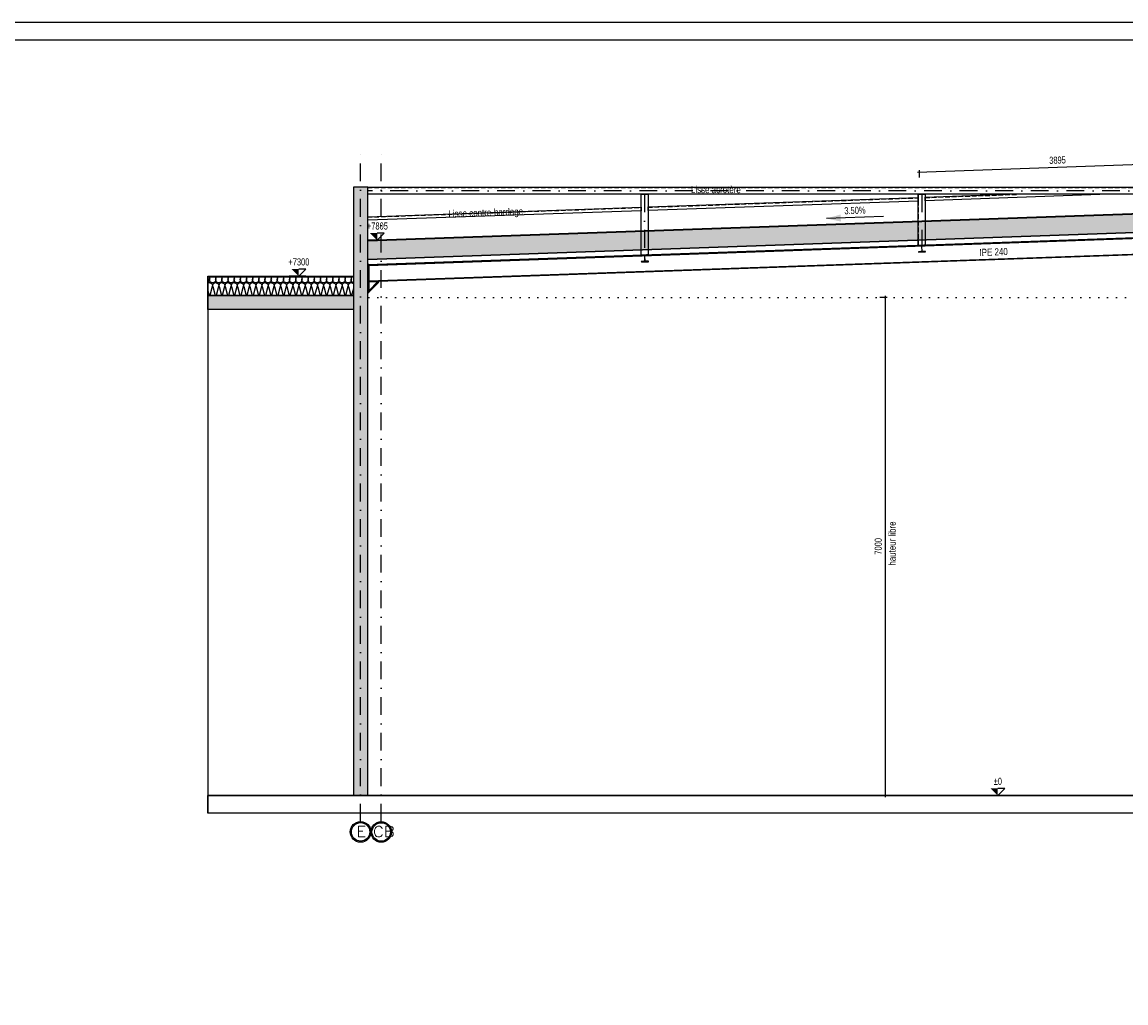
# Model space of a CAD drawing. Extents: x 293186 to 369035, y -341273 to -122059.
# Tile 33 of 64: x 313936 to 329448, y -219296 to -205510. Entities that reach past the tile are written whole.
import ezdxf

# ---------------------------------------------------------------- set-up
doc = ezdxf.new("R2010")
doc.units = 0
doc.header["$LTSCALE"] = 50
for name, pattern in [('DASHDOT', [10, 5, -2.5, 0, -2.5]), ('DOT', [2.5, 0, -2.5]), ('HIDDEN', [1.875, 1.25, -0.625])]:
    doc.linetypes.add(name, pattern=pattern)
doc.layers.get('0').update_dxf_attribs({"color": 1, "linetype": 'CONTINUOUS'})
doc.layers.add('ECHELLE_1_50', color=7, linetype='CONTINUOUS')
doc.styles.add('ARIAL', font='txt')
doc.styles.add('CADWORK5', font='ROMAND', dxfattribs={"width": 0.8})
doc.styles.get("Standard").update_dxf_attribs({"font": 'MONOTXT'})
doc.linetypes.add('CADWORK_16', pattern='A,1,0,["|",STANDARD,S=3,R=170,X=1.51,Y=2.79],-1.05,["|",STANDARD,S=6,R=10,X=-1.45,Y=-3.3],-1.05,["|",STANDARD,S=3,R=170,X=0.98,Y=-0.18],5.4', length=8.5)
pattern_1 = [(0, (0, 0), (150, 17.675), [0, -17.675])]

# ---------------------------------------------------------------- blocks, each defined once
blk = doc.blocks.new('CDWK_EXTR_2')
at = {"color": 0}
blk.add_solid([(0, 0), (2, 0.5), (2, -0.5)], dxfattribs=at)
blk = doc.blocks.new('*D147')
at = {"layer": 'ECHELLE_1_50', "color": 150}
for p, q in [((327747, -216381), (327397, -216381)), ((327647, -216381), (327747, -216281)), ((327747, -216281), (327647, -216281))]:
    blk.add_line(p, q, dxfattribs=at)
blk.add_solid([(327647, -216381), (327647, -216281), (327547, -216281)], dxfattribs=at)
at = {"layer": 'ECHELLE_1_50', "color": 26, "style": 'ARIAL', "width": 0.75}
blk.add_text('%%P0', height=100, dxfattribs=at).set_placement((327590, -216231))
blk = doc.blocks.new('*D148')
at = {"layer": 'ECHELLE_1_50', "color": 150}
for p, q in [((318926, -208576), (319026, -208476)), ((319026, -208476), (318926, -208476)), ((319026, -208576), (318793, -208576))]:
    blk.add_line(p, q, dxfattribs=at)
blk.add_solid([(318926, -208576), (318926, -208476), (318826, -208476)], dxfattribs=at)
at = {"layer": 'ECHELLE_1_50', "color": 26, "style": 'ARIAL', "width": 0.75}
blk.add_text('+7805', height=100, dxfattribs=at).set_placement((318782, -208426))
blk = doc.blocks.new('*D150')
at = {"layer": 'ECHELLE_1_50', "color": 150}
for p, q in [((317923, -209081), (317689, -209081)), ((317823, -209081), (317923, -208981)), ((317923, -208981), (317823, -208981))]:
    blk.add_line(p, q, dxfattribs=at)
blk.add_solid([(317823, -209081), (317823, -208981), (317723, -208981)], dxfattribs=at)
at = {"layer": 'ECHELLE_1_50', "color": 26, "style": 'ARIAL', "width": 0.75}
blk.add_text('+7300', height=100, dxfattribs=at).set_placement((317679, -208931))
blk = doc.blocks.new('*D214')
at = {"layer": 'ECHELLE_1_50'}
h = blk.add_hatch(color=150, dxfattribs=at)
edge = h.paths.add_edge_path()
edge.add_arc((330434, -207482), 6.25, 0, 360)
h = blk.add_hatch(color=150, dxfattribs=at)
edge = h.paths.add_edge_path()
edge.add_arc((326542, -207618), 6.25, 0, 360)
at = {"layer": 'ECHELLE_1_50', "color": 150}
for p, q in [((326517, -207619), (330459, -207481)), ((330433, -207457), (330437, -207557)), ((326541, -207593), (326544, -207693))]:
    blk.add_line(p, q, dxfattribs=at)
at = {"layer": 'ECHELLE_1_50', "color": 26, "style": 'ARIAL', "width": 0.75}
blk.add_text('3895', height=100, rotation=2.0055, dxfattribs=at).set_placement((328372, -207504))
blk = doc.blocks.new('*D217')
at = {"layer": 'ECHELLE_1_50'}
h = blk.add_hatch(color=150, dxfattribs=at)
edge = h.paths.add_edge_path()
edge.add_arc((326067, -209381), 6.25, 0, 360)
h = blk.add_hatch(color=150, dxfattribs=at)
edge = h.paths.add_edge_path()
edge.add_arc((326067, -216381), 6.25, 0, 360)
at = {"layer": 'ECHELLE_1_50', "color": 150}
for p, q in [((326092, -209381), (325992, -209381)), ((326067, -209356), (326067, -216406)), ((326092, -216381), (325992, -216381))]:
    blk.add_line(p, q, dxfattribs=at)
at = {"layer": 'ECHELLE_1_50', "color": 26, "style": 'ARIAL', "width": 0.75}
blk.add_text('7000', height=100, rotation=90, dxfattribs=at).set_placement((326017, -212995))

msp = doc.modelspace()

# ---------------------------------------------------------------- hatches: boundary and pattern name
at = {"layer": 'ECHELLE_1_50', "linetype": 'CONTINUOUS'}
h = msp.add_hatch(dxfattribs=at)
h.set_pattern_fill('DOTS1', color=212, scale=23.622048, style=0, pattern_type=2)
h.set_pattern_definition(pattern_1)
h.paths.add_polyline_path([(318793, -207831), (318593, -207831), (318593, -216381), (318793, -216381)])
h = msp.add_hatch(dxfattribs=at)
h.set_pattern_fill('ISOL_01', color=32, angle=2.0052, style=0, pattern_type=2)
h.set_pattern_definition([(2.00521, (-5.8, -0.2), (-9.09749, 259.84069), [11.60624, -31.727086]), (92.00521, (-44.58, 34.76), (-86.613555, -3.032496), [7.032035, -252.967866]), (92.00521, (-7.58, 216.53), (-86.613555, -3.032496), [7.032035, -252.967866]), (106.937674, (40.433, 54.077), (-95.7157521, 256.8067815), [160.15055, -1185.277366]), (77.0727446, (42.497, 54.149), (-77.5208598, -262.8721068), [160.15055, -1185.277366]), (17.2603285, (5.8, 0.203), (-86.6135525, -3.0324939), [11.77906, -976.372607]), (166.7500975, (-5.8, -0.203), (-86.6135519, -3.0325101), [11.77906, -976.372607]), (17.2603285, (17.16, 257.66), (-86.6135525, -3.0324939), [11.77906, -976.372607]), (-13.24991, (40.009, 261.56), (86.6135523, 3.0324985), [11.77906, -976.372607]), (32.968966, (17.05, 3.7), (-86.61357, -3.0324974), [11.31616, -494.03279]), (151.041449, (-17.33, 2.494), (-86.6135703, -3.0324905), [11.31616, -494.03279]), (32.968966, (7.667, 251.5), (-86.61357, -3.0324974), [11.31616, -494.03279]), (-28.958547, (51.474, 258.86), (86.61357, 3.0324963), [11.31616, -494.03279]), (47.00521, (26.54, 9.856), (-86.613578, -3.032497), [9.62335, -358.072045]), (137.00521, (-27.166, 7.976), (-86.613578, -3.032497), [9.62335, -358.072045]), (47.00521, (1.105, 244.46), (-86.613578, -3.032497), [9.62335, -358.072045]), (-42.99479, (61.376, 253.38), (86.613578, 3.032497), [9.62335, -358.072045]), (58.315142, (33.104, 16.895), (-86.613567, -3.032507), [10.09395, -302.38703]), (125.695273, (-34.205, 14.54), (-86.613568, -3.032481), [10.09395, -302.38703]), (58.315142, (-4.2, 235.87), (-86.613567, -3.032507), [10.09395, -302.38703]), (-54.304724, (68.414, 246.82), (86.613568, 3.032487), [10.09395, -302.38703]), (73.570257, (38.41, 25.484), (-86.613574, -3.032501), [12.835155, -261.228817]), (110.44016, (-40.095, 22.736), (-86.613574, -3.032493), [12.835155, -261.228817]), (73.570257, (-7.83, 223.56), (-86.613574, -3.032501), [12.835155, -261.228817]), (-69.55984, (74.3, 238.62), (86.613574, 3.032493), [12.835155, -261.228817]), (85.6650145, (-44.823, 41.79), (-68.4186074, -522.7139039), [9.35269, -775.447047]), (98.345404, (41.79, 44.823), (-104.8085684, 516.648909), [9.35269, -775.447047]), (265.66503, (-7.58, 216.534), (68.4184682, 522.713922), [9.35269, -775.447047]), (-81.654596, (-7.58, 216.534), (104.8085684, -516.648909), [9.35269, -775.447047])])
h.paths.add_polyline_path([(334363, -208301), (318793, -208846), (318793, -208586), (334363, -208041)])
h = msp.add_hatch(dxfattribs=at)
h.set_pattern_fill('ISOL_01', color=32, angle=179.9993, style=0, pattern_type=2)
h.set_pattern_definition([(179.999325, (5.8, -7e-05), (-0.00306, -259.84052), [11.599125, -31.707637]), (269.999325, (43.31, -36.28), (86.613498, -0.00102), [7.027724, -252.812794]), (269.999325, (-0.003, -216.53), (86.613498, -0.00102), [7.027724, -252.812794]), (284.9317894, (-42.275, -52.596), (86.6151868, -259.840293), [160.052376, -1184.55078]), (255.06686, (-44.34, -52.596), (86.6213105, 259.8382516), [160.052376, -1184.55078]), (195.254444, (-5.8, 7e-05), (86.6134951, -0.001023), [11.77184, -975.77408]), (344.744213, (5.8, -7e-05), (86.6134951, -0.0010068), [11.77184, -975.77408]), (195.254444, (-26.153, -256.743), (86.6134951, -0.001023), [11.77184, -975.77408]), (164.7442055, (-49.11, -259.84), (-86.6134951, 0.0010183), [11.77184, -975.77408]), (210.963081, (-17.157, -3.097), (86.613513, -0.00102), [11.30922, -493.72994]), (329.035564, (17.22, -3.098), (86.613513, -0.001027), [11.30922, -493.72994]), (210.963081, (-16.456, -250.924), (86.613513, -0.00102), [11.30922, -493.72994]), (149.035568, (-60.466, -256.742), (-86.613513, 0.001021), [11.30922, -493.72994]), (224.999325, (-26.854, -8.916), (86.613521, -0.001021), [9.61745, -357.852543]), (314.999325, (26.854, -8.916), (86.613521, -0.001021), [9.61745, -357.852543]), (224.999325, (-9.655, -244.124), (86.613521, -0.001021), [9.61745, -357.852543]), (134.999325, (-70.164, -250.924), (-86.613521, 0.001021), [9.61745, -357.852543]), (236.309258, (-33.655, -15.716), (86.61351, -0.001011), [10.08776, -302.20166]), (303.689388, (33.655, -15.72), (86.61351, -0.001036), [10.08776, -302.20166]), (236.309258, (-4.06, -235.73), (86.61351, -0.001011), [10.08776, -302.20166]), (123.689392, (-76.964, -244.12), (-86.61351, 0.00103), [10.08776, -302.20166]), (251.564373, (-39.25, -24.11), (86.613517, -0.001016), [12.82729, -261.06868]), (288.434277, (39.25, -24.11), (86.613517, -0.001025), [12.82729, -261.06868]), (251.564373, (-0.003, -223.56), (86.613517, -0.001016), [12.82729, -261.06868]), (108.434277, (-82.56, -235.73), (-86.613517, 0.001025), [12.82729, -261.06868]), (263.65913, (43.306, -43.307), (86.6196543, 519.680042), [9.34696, -774.97169]), (276.3395195, (-43.307, -43.306), (86.607407, -519.6820833), [9.34696, -774.97169]), (443.659145, (-0.003, -216.534), (-86.6195159, -519.6800651), [9.34696, -774.97169]), (96.3395196, (-0.003, -216.534), (-86.607407, 519.6820833), [9.34696, -774.97169])])
h.paths.add_polyline_path([(316548, -209091), (318593, -209091), (318593, -209351), (316548, -209351)])
h = msp.add_hatch(dxfattribs=at)
h.set_pattern_fill('DOTS1', color=212, scale=23.622048, style=0, pattern_type=2)
h.set_pattern_definition(pattern_1)
h.paths.add_polyline_path([(316548, -209551), (316548, -209351), (318593, -209351), (318593, -209551)])

# ---------------------------------------------------------------- linework, layer by layer
at = {"layer": 'ECHELLE_1_50', "color": 158, "linetype": 'DASHDOT'}
for p, q in [((318693, -216748), (318693, -207345)), ((318983, -216748), (318983, -207342))]:
    msp.add_line(p, q, dxfattribs=at)
at = {"layer": 'ECHELLE_1_50', "color": 54, "linetype": 'HIDDEN'}
for p, q in [((318793, -207834), (334363, -207834)), ((334363, -207928), (318793, -207928)), ((322638, -208785), (322638, -207931)), ((322732, -207931), (322732, -208782)), ((322735, -208113), (326528, -207980)), ((326531, -208649), (326531, -207931)), ((326625, -207931), (326625, -208646)), ((326628, -207977), (327940, -207931)), ((318793, -208251), (322635, -208116))]:
    msp.add_line(p, q, dxfattribs=at)
at = {"layer": 'ECHELLE_1_50', "color": 54, "linetype": 'DASHDOT'}
for p, q in [((334363, -207881), (318793, -207881)), ((322685, -207931), (322685, -208784)), ((326578, -207931), (326578, -208647))]:
    msp.add_line(p, q, dxfattribs=at)
at = {"layer": 'ECHELLE_1_50', "color": 150, "linetype": 'CONTINUOUS'}
msp.add_line((326040, -208243), (325241, -208271), dxfattribs=at)
at = {"layer": 'ECHELLE_1_50', "color": 5, "linetype": 'CONTINUOUS'}
for p, q in [((318808, -208929), (334003, -208397)), ((334003, -208618), (318808, -209150))]:
    msp.add_line(p, q, dxfattribs=at)
at = {"layer": 'ECHELLE_1_50', "color": 22, "linetype": 'CADWORK_16'}
msp.add_line((316548, -209081, 2540), (316548, -216631, 2540), dxfattribs=at)
at = {"layer": 'ECHELLE_1_50', "color": 146, "linetype": 'DOT'}
msp.add_line((318808, -209381), (334003, -209381), dxfattribs=at)
at = {"layer": 'ECHELLE_1_50', "color": 7}
msp.add_line((334363, -216381, 2540), (316548, -216381, 2540), dxfattribs=at)
at = {"layer": 'ECHELLE_1_50', "color": 32, "linetype": 'CONTINUOUS'}
for points in [[(293186, -205510), (368085, -205510), (368085, -247460), (293186, -247460), (293186, -205510)], [(293436, -205760), (367835, -205760), (367835, -247210), (293436, -247210), (293436, -205760)]]:
    msp.add_lwpolyline(points, dxfattribs=at)
at = {"layer": 'ECHELLE_1_50', "color": 54, "linetype": 'CONTINUOUS'}
for points in [[(334363, -207931), (318793, -207931), (318793, -207831), (334363, -207831), (334363, -207931)], [(322635, -208785), (322635, -207931), (322735, -207931), (322735, -208782)], [(322735, -208107), (326528, -207975), (326528, -208025), (322735, -208157), (322735, -208107)], [(326528, -208649), (326528, -207931), (326628, -207931), (326628, -208646)], [(329211, -207931), (326628, -208021), (326628, -207971), (327782, -207931)], [(318793, -208245), (322635, -208111), (322635, -208161), (318793, -208295), (318793, -208245)]]:
    msp.add_lwpolyline(points, dxfattribs=at)
at = {"layer": 'ECHELLE_1_50', "color": 32, "linetype": 'CONTINUOUS'}
for points in [[(334363, -208041), (318793, -208586), (318793, -208576), (334363, -208031)], [(334363, -208301), (318793, -208846), (318793, -208586), (334363, -208041)], [(334363, -208301), (334363, -208375), (318793, -208920), (318793, -208846)], [(316548, -209091), (316548, -209081), (318593, -209081), (318593, -209091)], [(316548, -209091), (318593, -209091), (318593, -209351), (316548, -209351)]]:
    msp.add_lwpolyline(points, close=True, dxfattribs=at)
at = {"layer": 'ECHELLE_1_50', "color": 5, "linetype": 'CONTINUOUS'}
msp.add_lwpolyline([(318808, -208919), (334003, -208387), (334003, -208628), (318808, -209159)], dxfattribs=at)
at = {"layer": 'ECHELLE_1_50', "color": 22, "linetype": 'CONTINUOUS'}
for points in [[(322690, -208860), (322688, -208804, -0.414214), (322700, -208791), (322735, -208790), (322735, -208782), (322713, -208783), (322713, -208783), (322657, -208785), (322657, -208785), (322635, -208785), (322635, -208793), (322671, -208792, -0.414214), (322683, -208804), (322685, -208860, -0.414214), (322674, -208872), (322638, -208873), (322639, -208881)], [(326583, -208723), (326581, -208667, -0.414214), (326592, -208655), (326628, -208654), (326628, -208646), (326606, -208646), (326606, -208646), (326550, -208648), (326550, -208648), (326528, -208649), (326528, -208657), (326563, -208656, -0.414214), (326576, -208667), (326578, -208723, -0.414214), (326566, -208736), (326531, -208737), (326531, -208745)], [(326531, -208745), (326631, -208741), (326631, -208733), (326595, -208735, -0.414214), (326583, -208723)], [(322639, -208881), (322739, -208878), (322738, -208870), (322703, -208871, -0.414214), (322690, -208860)]]:
    msp.add_lwpolyline(points, format="xyb", dxfattribs=at)
at = {"layer": 'ECHELLE_1_50', "color": 158, "linetype": 'CONTINUOUS'}
for centre, radius in [((318693, -216892), 145), ((318693, -216892), 130), ((318983, -216893), 145), ((318983, -216893), 130)]:
    msp.add_circle(centre, radius, dxfattribs=at)
at = {"layer": 'ECHELLE_1_50', "color": 7, "linetype": 'CONTINUOUS'}
for points in [[(318793, -207831, 2540), (318593, -207831, 2540), (318593, -216381, 2540), (318793, -216381, 2540)], [(316548, -209551, 2540), (316548, -209351, 2540), (318593, -209351, 2540), (318593, -209551, 2540)]]:
    msp.add_3dface(points, dxfattribs=at)
at = {"layer": 'ECHELLE_1_50', "color": 5, "linetype": 'CONTINUOUS'}
for points in [[(318793, -209310, 4390), (318793, -208919, 4390), (318808, -208919, 4390), (318808, -209310, 4390)], [(318793, -209310, 4210), (318793, -208919, 4210), (318793, -208919, 4390), (318793, -209310, 4390)], [(318808, -209310, 4210), (318808, -208919, 4210), (318793, -208919, 4210), (318793, -209310, 4210)], [(318808, -208919, 4210), (318808, -208919, 4390), (318793, -208919, 4390), (318793, -208919, 4210)], [(318808, -209310, 4390), (318808, -208919, 4390), (318808, -208919, 4210), (318808, -209310, 4210)], [(318819, -209298, 4210), (318948, -209165, 4210), (318937, -209155, 4210), (318808, -209288, 4210)], [(318808, -209288, 4390), (318937, -209155, 4390), (318948, -209165, 4390), (318819, -209298, 4390)], [(318808, -209288, 4210), (318937, -209155, 4210), (318937, -209155, 4390), (318808, -209288, 4390)], [(318808, -209288, 4306), (318937, -209155, 4306), (318937, -209155, 4294), (318808, -209288, 4294)], [(318808, -209288, 4306), (318808, -209159, 4306), (318937, -209155, 4306)], [(318937, -209155, 4294), (318808, -209159, 4294), (318808, -209288, 4294)], [(318937, -209155, 4306), (318808, -209159, 4306), (318808, -209159, 4294), (318937, -209155, 4294)], [(318808, -209288, 4294), (318808, -209159, 4294), (318808, -209159, 4306), (318808, -209288, 4306)], [(318819, -209298, 4390), (318948, -209165, 4390), (318948, -209165, 4210), (318819, -209298, 4210)], [(318948, -209165, 4390), (318937, -209155, 4390), (318937, -209155, 4210), (318948, -209165, 4210)], [(318793, -209310, 4390), (318808, -209310, 4390), (318808, -209310, 4210), (318793, -209310, 4210)], [(318819, -209298, 4390), (318819, -209298, 4210), (318808, -209288, 4210), (318808, -209288, 4390)]]:
    msp.add_3dface(points, dxfattribs=at)
at = {"layer": 'ECHELLE_1_50', "color": 9, "linetype": 'CONTINUOUS'}
msp.add_3dface([(334363, -216381, 2540), (334363, -216631, 2540), (316548, -216631, 2540), (316548, -216381, 2540)], dxfattribs=at)

# ---------------------------------------------------------------- block references
at = {"layer": 'ECHELLE_1_50', "color": 0}
for name in ['*D214', '*D148', '*D150', '*D217', '*D147']:
    msp.add_blockref(name, (0, 0), dxfattribs=at)
at = {"layer": 'ECHELLE_1_50', "color": 150, "linetype": 'CONTINUOUS', "xscale": 100, "yscale": 100, "zscale": 100, "rotation": 2.004534}
msp.add_blockref('CDWK_EXTR_2', (325241, -208271), dxfattribs=at)

# ---------------------------------------------------------------- texts
at = {"layer": 'ECHELLE_1_50', "color": 7, "style": 'ARIAL', "width": 0.8}
msp.add_text('Lisse acrotère', height=100, dxfattribs=at).set_placement((323335, -207914))
for s, rotation, p in [('Lisse contre-bardage', 2.0052, (319929, -208256)), ('IPE 240', 2.0045, (327392, -208798)), ('hauteur libre', 90, (326213, -213150))]:
    msp.add_text(s, height=100, rotation=rotation, dxfattribs=at).set_placement(p)
at = {"layer": 'ECHELLE_1_50', "color": 26, "style": 'ARIAL', "width": 0.75}
msp.add_text('3.50%', height=100, rotation=2.0045, dxfattribs=at).set_placement((325493, -208212))
at = {"layer": 'ECHELLE_1_50', "color": 96, "style": 'CADWORK5', "width": 1.125}
for s, p in [('E', (318636, -216961)), ('CB', (318868, -216962))]:
    msp.add_text(s, height=150, dxfattribs=at).set_placement(p)

doc.saveas('drawing.dxf')
